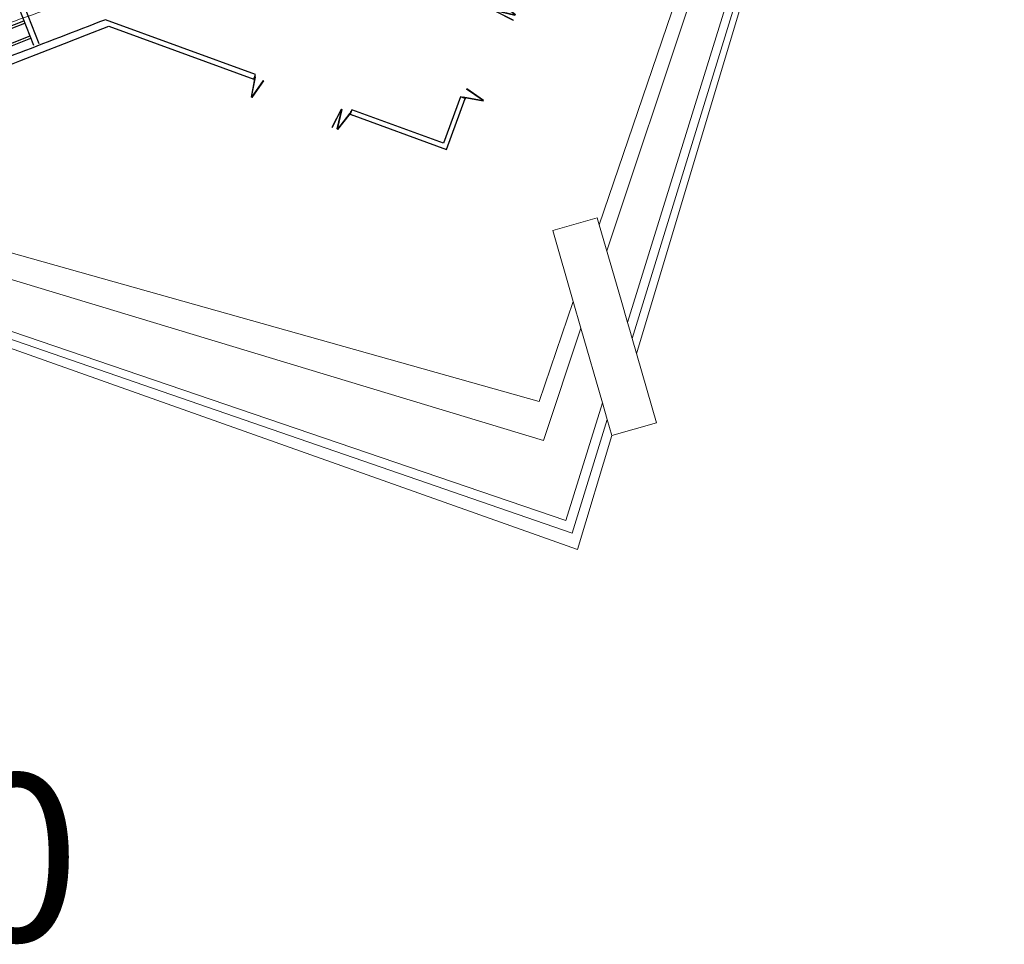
# Model space of a CAD drawing. Header units: millimetres. Extents: x 1512 to 2105, y 794 to 1149.
# Tile 26 of 256: x 1625 to 1665, y 816 to 854. Entities that reach past the tile are written whole.
import ezdxf

# ---------------------------------------------------------------- set-up
doc = ezdxf.new("R2010")
doc.units = ezdxf.units.MM
for name, color, linetype, lineweight in [('A-DOOR', 31, 'Continuous', 9), ('A-DOOR-FRAM', 31, 'Continuous', 9), ('A-GENM', 13, 'Continuous', 9), ('A-WALL', 113, 'Continuous', 9)]:
    doc.layers.add(name, color=color, linetype=linetype, lineweight=lineweight)
doc.styles.get("Standard").update_dxf_attribs({"font": 'arial.ttf'})

# ---------------------------------------------------------------- blocks, each defined once
blk = doc.blocks.new('Generic Models 1 - Generic Models 1-135348-همکف')
at = {"layer": 'A-GENM'}
for p, q in [((-85.546, 23.286), (-100.58, -26.931)), ((-85.868, 22.238), (-100.76, -26.308)), ((-86.509, 20.937), (-100.95, -25.65)), ((-102.106, -21.653), (-90.496, 12.574)), ((-90.161, 12.239), (-101.8, -22.713)), ((-102.984, -34.963), (-159.134, -15.085)), ((-103.208, -34.289), (-158.981, -15.085)), ((-103.469, -33.776), (-158.319, -15.085)), ((-104.389, -30.489), (-155.484, -15.085)), ((-153.771, -15.085), (-104.565, -28.9)), ((-104.015, -21.891), (-102.19, -21.363)), ((-102.19, -21.363), (-102.106, -21.653)), ((-103.174, -24.8), (-104.015, -21.891)), ((-104.565, -28.9), (-103.174, -24.8)), ((-102.858, -25.891), (-103.174, -24.8)), ((-101.214, -24.737), (-100.95, -25.65)), ((-102.858, -25.891), (-104.389, -30.489)), ((-101.973, -28.95), (-102.858, -25.891)), ((-100.858, -25.968), (-100.76, -26.308)), ((-101.973, -28.95), (-103.469, -33.776)), ((-101.778, -29.626), (-101.973, -28.95)), ((-101.778, -29.626), (-103.208, -34.289)), ((-101.585, -30.291), (-101.778, -29.626)), ((-101.585, -30.291), (-102.984, -34.963))]:
    blk.add_line(p, q, dxfattribs=at)
blk = doc.blocks.new('Generic Models 6 - Generic Models 6-166558-همکف')
at = {"layer": 'A-GENM'}
for p, q in [((-104.015, -21.891), (-102.19, -21.363)), ((-102.106, -21.653), (-101.214, -24.737)), ((-100.95, -25.65), (-100.858, -25.968)), ((-100.76, -26.308), (-99.76, -29.763)), ((-101.585, -30.291), (-99.76, -29.763))]:
    blk.add_line(p, q, dxfattribs=at)
blk = doc.blocks.new('5_Panel_Bi-Fold_Door_Metric_7271 - 2500 x 4300-134297-همکف')
at = {"layer": 'A-DOOR'}
for p, q in [((-2.097, 0.067), (-1.84, 0.857)), ((-1.816, 0.849), (-2.072, 0.06)), ((-1.84, 0.857), (-1.816, 0.849)), ((-1.792, 0.852), (-1.816, 0.849)), ((-1.816, 0.849), (-1.72, 0.025)), ((-1.696, 0.027), (-1.792, 0.852)), ((-1.696, 0.027), (-1.6, 0.852)), ((-1.575, 0.849), (-1.672, 0.025)), ((-1.6, 0.852), (-1.575, 0.849)), ((1.696, 0.031), (1.911, 0.833)), ((1.935, 0.826), (1.72, 0.025)), ((1.911, 0.833), (1.935, 0.826)), ((1.959, 0.83), (1.935, 0.826)), ((1.935, 0.826), (2.072, 0.008)), ((2.097, 0.012), (1.959, 0.83)), ((-2.072, 0.06), (-2.097, 0.067)), ((-1.72, 0.025), (-1.696, 0.027)), ((-1.672, 0.025), (-1.696, 0.027)), ((1.72, 0.025), (1.696, 0.031)), ((2.072, 0.008), (2.097, 0.012))]:
    blk.add_line(p, q, dxfattribs=at)
at = {"layer": 'A-DOOR', "lineweight": 18}
for p, q in [((-2.1, 0.11), (-2.2, 0.11)), ((-2.2, 0.11), (-2.2, 0.1)), ((-2.2, 0.1), (-2.1, 0.1)), ((-2.1, 0.1), (-2.1, 0.11)), ((2.2, 0.11), (2.1, 0.11)), ((2.1, 0.11), (2.1, 0.1)), ((2.1, 0.1), (2.2, 0.1)), ((2.2, 0.1), (2.2, 0.11))]:
    blk.add_line(p, q, dxfattribs=at)
at = {"layer": 'A-DOOR-FRAM'}
for p, q in [((-2.075, 0.015), (-2.1, 0.015)), ((-2.1, 0.015), (-2.1, -0.01)), ((-2.075, -0.01), (-2.075, 0.015)), ((2.1, 0.015), (2.075, 0.015)), ((2.075, 0.015), (2.075, -0.01)), ((2.1, -0.01), (2.1, 0.015)), ((-2.1, -0.01), (-2.075, -0.01)), ((2.075, -0.01), (2.1, -0.01))]:
    blk.add_line(p, q, dxfattribs=at)
blk = doc.blocks.new('tyty')
for p, q in [((1615.644, 851.763), (1616.194, 853.312)), ((1616.4, 853.239), (1615.85, 851.689)), ((1616.194, 853.312), (1616.4, 853.239)), ((1616.183, 852.646), (1619.247, 851.559)), ((1616.217, 852.741), (1619.28, 851.653)), ((1618.922, 850.626), (1619.472, 852.176)), ((1619.472, 852.176), (1619.678, 852.102)), ((1615.965, 852.013), (1619.028, 850.925)), ((1615.998, 852.107), (1619.062, 851.02)), ((1619.678, 852.102), (1619.128, 850.552))]:
    blk.add_line(p, q)

msp = doc.modelspace()

# ---------------------------------------------------------------- linework, layer by layer
at = {"layer": 'A-WALL', "lineweight": 25}
for p, q in [((1634.724, 851.284), (1628.567, 853.531)), ((1628.713, 853.265), (1634.655, 851.096)), ((1634.655, 851.096), (1634.724, 851.284)), ((1643.122, 850.378), (1642.427, 848.474)), ((1642.547, 848.217), (1643.31, 850.31)), ((1643.31, 850.31), (1643.122, 850.378)), ((1638.67, 849.845), (1638.601, 849.657)), ((1642.427, 848.474), (1638.67, 849.845)), ((1638.601, 849.657), (1642.547, 848.217))]:
    msp.add_line(p, q, dxfattribs=at)
at = {"layer": 'A-WALL', "lineweight": 25, "flags": 128}
msp.add_lwpolyline([(1620.509, 850.062), (1621.42, 850.418), (1622.332, 850.774), (1623.243, 851.13), (1624.155, 851.486), (1625.066, 851.841), (1625.978, 852.197), (1626.89, 852.553), (1627.801, 852.909), (1628.713, 853.265)], dxfattribs=at)
at = {"layer": 'A-WALL'}
msp.add_open_spline([(1626.81, 854.172), (1625.504, 853.709), (1622.565, 852.669), (1619.627, 851.628), (1617.995, 851.05)], degree=3, knots=[0, 0, 0, 0, 0.444444, 1, 1, 1, 1], dxfattribs=at)
at = {"layer": 'A-WALL', "lineweight": 25}
msp.add_open_spline([(1628.567, 853.531), (1627.318, 853.05), (1624.508, 851.968), (1621.698, 850.887), (1620.137, 850.287)], degree=3, knots=[0, 0, 0, 0, 0.444444, 1, 1, 1, 1], dxfattribs=at)
at = {"layer": 'A-WALL'}
for points in [[(1628.559, 853.534), (1628.561, 853.533), (1628.564, 853.532), (1628.567, 853.531)], [(1628.567, 853.531), (1628.564, 853.532), (1628.561, 853.533), (1628.559, 853.534)]]:
    msp.add_open_spline(points, degree=3, dxfattribs=at)

# ---------------------------------------------------------------- block references
at = {"rotation": 41.11971164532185}
msp.add_blockref('tyty', (965.442, -852.988), dxfattribs=at)
at = {"layer": 'A-DOOR'}
for p, rotation in [((1643.936, 852.317), 249.9545470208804), ((1636.663, 850.47), 159.9545470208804)]:
    msp.add_blockref('5_Panel_Bi-Fold_Door_Metric_7271 - 2500 x 4300-134297-همکف', p, dxfattribs=dict(at, rotation=rotation))
at = {"layer": 'A-GENM', "rotation": 359.9545470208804}
for name in ['Generic Models 1 - Generic Models 1-135348-همکف', 'Generic Models 6 - Generic Models 6-166558-همکف']:
    msp.add_blockref(name, (1750.932, 866.696), dxfattribs=at)

# ---------------------------------------------------------------- texts
at = {"insert": (1622.339, 822.624), "char_height": 6.86, "attachment_point": 1, "rotation": 359.9545}
msp.add_mtext_dynamic_manual_height_columns('0', width=263.75013, gutter_width=34.302, heights=[0], dxfattribs=at)

doc.saveas('drawing.dxf')
